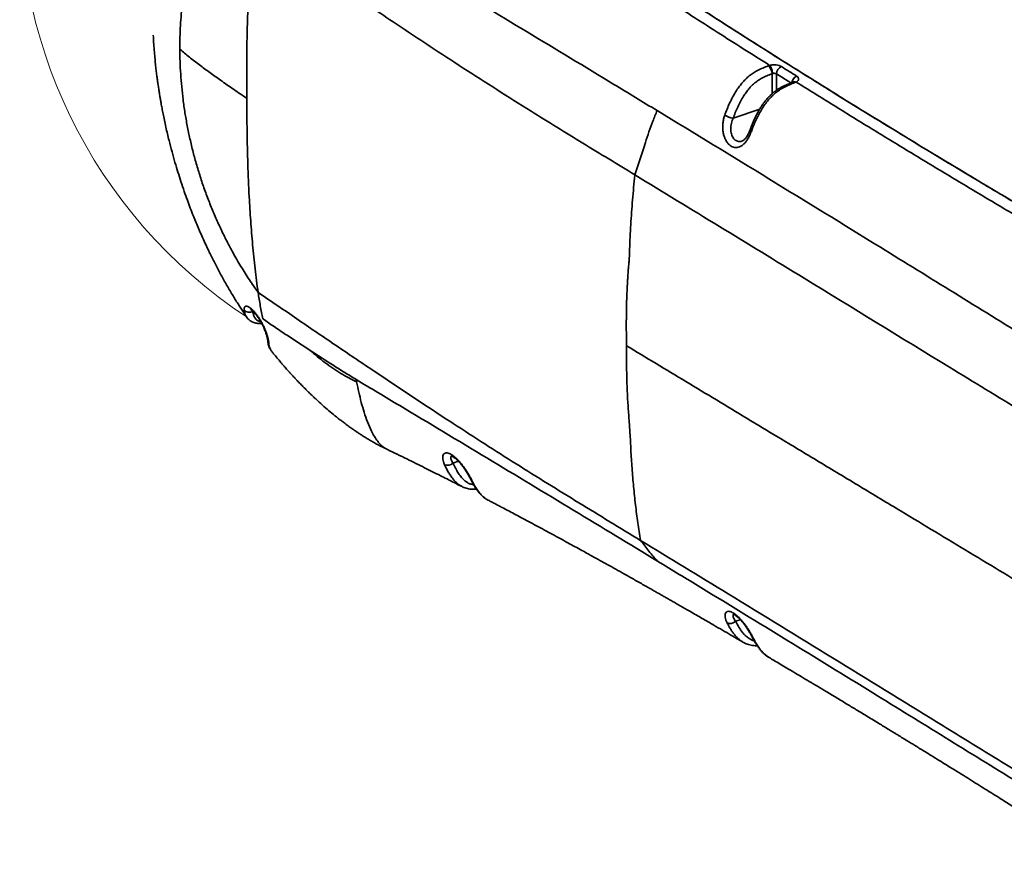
# Model space of a CAD drawing. Header units: millimetres. Extents: x -10540 to 6039, y -7467 to 6433.
# Tile 218 of 236: x 5801 to 5838, y -6883 to -6851. Entities that reach past the tile are written whole.
import ezdxf

# ---------------------------------------------------------------- set-up
doc = ezdxf.new("R2010")
doc.units = ezdxf.units.MM
doc.header["$LTSCALE"] = 8
doc.layers.add('细实线层', color=7, linetype='Continuous')

msp = doc.modelspace()

# ---------------------------------------------------------------- linework, layer by layer
at = {"color": 7, "linetype": 'Continuous', "lineweight": 35}
for p, q in [((5828.827, -6853.174), (5828.884, -6853.157)), ((5828.994, -6853.465), (5828.975, -6853.471)), ((5828.979, -6854.227), (5828.975, -6853.471)), ((5829.688, -6853.821), (5829.143, -6853.479)), ((5829.143, -6853.479), (5829.146, -6854.096)), ((5829.887, -6853.786), (5829.837, -6853.808)), ((5828.508, -6854.808), (5827.504, -6855.158)), ((5809.094, -6862.661), (5809.092, -6862.659)), ((5809.334, -6862.447), (5809.337, -6862.458)), ((5809.344, -6862.456), (5809.337, -6862.458)), ((5813.245, -6865.034), (5813.262, -6865.124)), ((5817.11, -6868.125), (5816.906, -6868.196)), ((5827.774, -6874.116), (5827.597, -6874.178))]:
    msp.add_line(p, q, dxfattribs=at)
at = {"color": 7, "linetype": 'Continuous', "lineweight": 35, "flags": 128}
for points in [[(5828.192, -6855.65), (5828.168, -6855.634), (5828.151, -6855.619), (5828.142, -6855.607), (5828.141, -6855.599)], [(5828.286, -6874.853), (5828.261, -6874.833), (5828.245, -6874.809)]]:
    msp.add_lwpolyline(points, dxfattribs=at)
at = {"color": 7, "linetype": 'Continuous', "lineweight": 35}
for centre, radius, start, end in [((5828.585, -6853.48), 0.39, 1.3316, 51.738), ((5829.455, -6853.489), 0.313, 113.4295, 178.1689), ((5830.035, -6853.853), 0.315, 113.6228, 171.4774), ((5829.783, -6853.878), 0.0881, 52.2428, 107.9331), ((5827.701, -6854.122), 1.054, 240.6532, 259.1956), ((5809.208, -6862.242), 0.252, 217.4488, 300.984), ((5810.096, -6863.532), 0.198, 185.3339, 218.6733), ((5816.699, -6867.971), 0.306, 248.8223, 312.6292), ((5817.676, -6868.768), 0.106, 206.141, 241.4865), ((5827.389, -6873.966), 0.297, 248.1332, 314.3461)]:
    msp.add_arc(centre, radius, start, end, dxfattribs=at)
for points, knots in [([(5858.822, -6869.85), (5858.787, -6869.83), (5858.714, -6869.788), (5858.603, -6869.726), (5858.494, -6869.667), (5858.387, -6869.609), (5858.277, -6869.55), (5858.173, -6869.495), (5858.078, -6869.444), (5857.994, -6869.4), (5857.903, -6869.352), (5857.816, -6869.306), (5857.73, -6869.261), (5857.647, -6869.217), (5857.557, -6869.17), (5857.472, -6869.126), (5857.391, -6869.083), (5857.308, -6869.039), (5857.21, -6868.988), (5857.099, -6868.93), (5856.988, -6868.872), (5856.888, -6868.819), (5856.791, -6868.769), (5856.646, -6868.692), (5856.451, -6868.59), (5856.214, -6868.466), (5855.979, -6868.342), (5855.74, -6868.216), (5855.499, -6868.089), (5855.262, -6867.964), (5854.909, -6867.777), (5854.437, -6867.526), (5853.845, -6867.21), (5853.255, -6866.894), (5852.668, -6866.577), (5851.837, -6866.127), (5850.755, -6865.538), (5849.418, -6864.802), (5848.079, -6864.059), (5846.552, -6863.203), (5844.842, -6862.235), (5842.94, -6861.145), (5841.038, -6860.043), (5839.137, -6858.928), (5837.416, -6857.907), (5835.881, -6856.987), (5834.523, -6856.166), (5833.17, -6855.341), (5831.802, -6854.499), (5830.53, -6853.709), (5829.353, -6852.971), (5828.293, -6852.3), (5827.244, -6851.632), (5826.19, -6850.954), (5825.19, -6850.306), (5824.243, -6849.686), (5823.355, -6849.1), (5822.467, -6848.51), (5821.576, -6847.911), (5820.672, -6847.298), (5819.774, -6846.682), (5818.895, -6846.073), (5818.054, -6845.485), (5817.234, -6844.904), (5816.435, -6844.331), (5815.909, -6843.948), (5815.65, -6843.759)], [0, 0, 0, 0, 0.002452, 0.005102, 0.007706, 0.009987, 0.012539, 0.015386, 0.017219, 0.01915, 0.021246, 0.023487, 0.025243, 0.027186, 0.029317, 0.031476, 0.03307, 0.034999, 0.03726, 0.039851, 0.042701, 0.045025, 0.046822, 0.04939, 0.055126, 0.060428, 0.06584, 0.071488, 0.077062, 0.082563, 0.08799, 0.101617, 0.115417, 0.129111, 0.142653, 0.156263, 0.186892, 0.217865, 0.249182, 0.27991, 0.323988, 0.367992, 0.412043, 0.456087, 0.5, 0.53152, 0.562723, 0.594295, 0.625457, 0.657714, 0.682633, 0.707178, 0.731348, 0.755482, 0.780389, 0.800775, 0.821291, 0.842072, 0.862444, 0.883233, 0.904917, 0.924875, 0.944362, 0.963378, 0.981924, 1, 1, 1, 1]), ([(5815.65, -6843.759), (5816.168, -6844.135), (5817.206, -6844.888), (5818.763, -6845.985), (5820.322, -6847.062), (5821.881, -6848.119), (5823.571, -6849.245), (5825.39, -6850.439), (5827.34, -6851.696), (5829.29, -6852.933), (5831.461, -6854.291), (5833.854, -6855.763), (5836.468, -6857.343), (5839.17, -6858.95), (5841.961, -6860.582), (5844.839, -6862.236), (5847.717, -6863.86), (5850.594, -6865.453), (5853.471, -6867.015), (5855.968, -6868.338), (5857.506, -6869.144), (5858.085, -6869.448)], [0, 0, 0, 0, 0.036748, 0.073497, 0.110249, 0.147001, 0.18375, 0.229674, 0.2756, 0.321525, 0.36745, 0.429007, 0.490565, 0.552122, 0.619919, 0.687718, 0.755515, 0.823345, 0.891175, 0.959004, 1, 1, 1, 1]), ([(5828.884, -6853.157), (5828.551, -6852.947), (5827.89, -6852.53), (5826.906, -6851.903), (5825.936, -6851.281), (5824.983, -6850.664), (5824.046, -6850.053), (5823.145, -6849.459), (5822.278, -6848.884), (5821.447, -6848.327), (5820.633, -6847.778), (5819.839, -6847.237), (5819.316, -6846.877), (5819.058, -6846.699)], [0, 0, 0, 0, 0.101526, 0.201705, 0.300384, 0.397437, 0.492769, 0.586288, 0.672719, 0.75738, 0.840193, 0.921083, 1, 1, 1, 1]), ([(5809.464, -6846.79), (5809.353, -6846.825), (5809.133, -6846.894), (5808.819, -6847.045), (5808.537, -6847.219), (5808.287, -6847.412), (5808.065, -6847.616), (5807.856, -6847.843), (5807.662, -6848.093), (5807.484, -6848.365), (5807.32, -6848.657), (5807.173, -6848.97), (5807.041, -6849.302), (5806.926, -6849.652), (5806.827, -6850.021), (5806.745, -6850.405), (5806.679, -6850.806), (5806.629, -6851.221), (5806.596, -6851.65), (5806.576, -6852.091), (5806.575, -6852.395), (5806.575, -6852.547)], [0, 0, 0, 0, 0.0612455, 0.1224909, 0.1837361, 0.2347527, 0.2857698, 0.3367866, 0.3878024, 0.4388182, 0.4898349, 0.5408519, 0.5918684, 0.6428847, 0.6939011, 0.7449176, 0.795934, 0.8469506, 0.8979673, 0.9489839, 1, 1, 1, 1]), ([(5809.109, -6854.403), (5809.107, -6854.046), (5809.104, -6853.334), (5809.113, -6852.26), (5809.139, -6851.18), (5809.185, -6850.095), (5809.249, -6849.004), (5809.312, -6848.272), (5809.344, -6847.906)], [0, 0, 0, 0, 0.1666551, 0.3333163, 0.499983, 0.6666533, 0.8333275, 1, 1, 1, 1]), ([(5823.787, -6857.297), (5823.787, -6857.297), (5823.129, -6856.896), (5821.813, -6856.094), (5820.07, -6855.021), (5818.567, -6854.075), (5817.295, -6853.258), (5815.827, -6852.3), (5814.287, -6851.273), (5812.669, -6850.182), (5811.566, -6849.425), (5810.855, -6848.943), (5810.533, -6848.738), (5810.311, -6848.559), (5810.193, -6848.487), (5810.182, -6848.48)], [0, 0, 0, 0, 0.0000048, 0.1393311, 0.2786559, 0.3715481, 0.4644424, 0.5573352, 0.6966609, 0.8104217, 0.9241829, 0.9486132, 0.9730433, 0.997465, 1, 1, 1, 1]), ([(5824.627, -6854.866), (5824.082, -6854.535), (5822.446, -6853.542), (5819.711, -6851.889), (5817.224, -6850.393), (5815.832, -6849.558), (5815.538, -6849.382)], [0, 0, 0, 0, 0.180716, 0.542148, 0.903582, 1, 1, 1, 1]), ([(5805.57, -6852.018), (5805.575, -6852.107), (5805.585, -6852.296), (5805.605, -6852.577), (5805.629, -6852.854), (5805.654, -6853.104), (5805.679, -6853.327), (5805.703, -6853.523), (5805.725, -6853.692), (5805.745, -6853.833), (5805.762, -6853.946), (5805.774, -6854.031), (5805.784, -6854.095), (5805.793, -6854.148), (5805.803, -6854.217), (5805.819, -6854.313), (5805.841, -6854.442), (5805.869, -6854.599), (5805.903, -6854.784), (5805.944, -6854.996), (5805.992, -6855.233), (5806.047, -6855.485), (5806.106, -6855.741), (5806.182, -6856.052), (5806.276, -6856.412), (5806.389, -6856.815), (5806.502, -6857.192), (5806.619, -6857.557), (5806.737, -6857.909), (5806.856, -6858.244), (5806.972, -6858.556), (5807.115, -6858.923), (5807.297, -6859.36), (5807.502, -6859.82), (5807.703, -6860.245), (5807.897, -6860.632), (5808.105, -6861.027), (5808.327, -6861.428), (5808.553, -6861.814), (5808.771, -6862.169), (5808.949, -6862.446), (5809.055, -6862.605), (5809.093, -6862.662)], [0, 0, 0, 0, 0.024523, 0.052272, 0.077513, 0.100247, 0.12047, 0.138185, 0.153391, 0.166087, 0.176275, 0.183953, 0.189122, 0.193319, 0.19827, 0.207556, 0.219122, 0.233266, 0.25, 0.269333, 0.290863, 0.314439, 0.337664, 0.360205, 0.398744, 0.43507, 0.469167, 0.50102, 0.53459, 0.565219, 0.59316, 0.621301, 0.667582, 0.716413, 0.752874, 0.790668, 0.829815, 0.870332, 0.911739, 0.948308, 0.981575, 1, 1, 1, 1]), ([(5809.537, -6861.743), (5809.425, -6861.584), (5809.203, -6861.267), (5808.886, -6860.764), (5808.601, -6860.272), (5808.347, -6859.795), (5808.122, -6859.337), (5807.91, -6858.87), (5807.713, -6858.394), (5807.53, -6857.911), (5807.363, -6857.423), (5807.212, -6856.93), (5807.076, -6856.434), (5806.957, -6855.937), (5806.854, -6855.441), (5806.767, -6854.945), (5806.697, -6854.453), (5806.643, -6853.966), (5806.605, -6853.484), (5806.581, -6853.01), (5806.577, -6852.701), (5806.575, -6852.547)], [0, 0, 0, 0, 0.0612456, 0.1224911, 0.1837363, 0.2347529, 0.28577, 0.3367868, 0.3878026, 0.4388184, 0.489835, 0.540852, 0.5918686, 0.6428848, 0.6939012, 0.7449177, 0.7959341, 0.8469506, 0.8979673, 0.9489839, 1, 1, 1, 1]), ([(5809.109, -6854.403), (5808.94, -6854.288), (5808.604, -6854.06), (5808.137, -6853.735), (5807.707, -6853.428), (5807.316, -6853.138), (5806.935, -6852.845), (5806.695, -6852.647), (5806.575, -6852.547)], [0, 0, 0, 0, 0.188811, 0.377622, 0.533218, 0.688814, 0.844408, 1, 1, 1, 1]), ([(5827.185, -6855.041), (5827.213, -6854.964), (5827.271, -6854.81), (5827.369, -6854.581), (5827.48, -6854.357), (5827.596, -6854.155), (5827.716, -6853.977), (5827.836, -6853.824), (5827.968, -6853.681), (5828.111, -6853.554), (5828.262, -6853.444), (5828.433, -6853.342), (5828.622, -6853.253), (5828.758, -6853.201), (5828.827, -6853.174)], [0, 0, 0, 0, 0.0927148, 0.1856643, 0.2784218, 0.3708742, 0.4434368, 0.5161528, 0.5886007, 0.66238, 0.736472, 0.8103625, 0.9051243, 1, 1, 1, 1]), ([(5828.884, -6853.157), (5828.904, -6853.152), (5828.946, -6853.143), (5829.03, -6853.135), (5829.134, -6853.138), (5829.248, -6853.16), (5829.304, -6853.188), (5829.331, -6853.202)], [0, 0, 0, 0, 0.13528, 0.27056, 0.513711, 0.756868, 1, 1, 1, 1]), ([(5829.331, -6853.202), (5829.427, -6853.263), (5829.62, -6853.383), (5829.812, -6853.504), (5829.909, -6853.564)], [0, 0, 0, 0, 0.500159, 1, 1, 1, 1]), ([(5828.975, -6853.471), (5828.911, -6853.496), (5828.784, -6853.545), (5828.611, -6853.625), (5828.459, -6853.716), (5828.329, -6853.81), (5828.206, -6853.92), (5828.093, -6854.044), (5827.988, -6854.178), (5827.882, -6854.337), (5827.777, -6854.521), (5827.674, -6854.73), (5827.583, -6854.942), (5827.53, -6855.086), (5827.504, -6855.158)], [0, 0, 0, 0, 0.098325, 0.196524, 0.266972, 0.337604, 0.407929, 0.477784, 0.547906, 0.617888, 0.71313, 0.808692, 0.904467, 1, 1, 1, 1]), ([(5829.756, -6853.794), (5829.75, -6853.797), (5829.692, -6853.819), (5829.593, -6853.857), (5829.463, -6853.914), (5829.352, -6853.969), (5829.248, -6854.028), (5829.15, -6854.091), (5829.057, -6854.159), (5828.967, -6854.235), (5828.878, -6854.319), (5828.793, -6854.41), (5828.712, -6854.507), (5828.634, -6854.611), (5828.558, -6854.723), (5828.484, -6854.845), (5828.412, -6854.975), (5828.342, -6855.115), (5828.272, -6855.268), (5828.204, -6855.43), (5828.162, -6855.542), (5828.141, -6855.599)], [0, 0, 0, 0, 0.00886, 0.083684, 0.13954, 0.192128, 0.24165, 0.288447, 0.333433, 0.380862, 0.428552, 0.47687, 0.525721, 0.574648, 0.626631, 0.680574, 0.737076, 0.796797, 0.860579, 0.929942, 1, 1, 1, 1]), ([(5829.837, -6853.808), (5829.772, -6853.834), (5829.64, -6853.885), (5829.444, -6853.975), (5829.265, -6854.079), (5829.106, -6854.197), (5828.968, -6854.32), (5828.831, -6854.467), (5828.698, -6854.638), (5828.572, -6854.831), (5828.442, -6855.064), (5828.312, -6855.337), (5828.232, -6855.546), (5828.192, -6855.65)], [0, 0, 0, 0, 0.091984, 0.183978, 0.275581, 0.346962, 0.418587, 0.489964, 0.575481, 0.661346, 0.74706, 0.873484, 1, 1, 1, 1]), ([(5829.143, -6853.479), (5829.134, -6853.474), (5829.115, -6853.464), (5829.077, -6853.456), (5829.035, -6853.455), (5829.008, -6853.461), (5828.994, -6853.465)], [0, 0, 0, 0, 0.243486, 0.486818, 0.730155, 1, 1, 1, 1]), ([(5829.776, -6853.785), (5829.776, -6853.785), (5829.774, -6853.787), (5829.767, -6853.79), (5829.758, -6853.793), (5829.756, -6853.794)], [0, 0, 0, 0, 0.060108, 0.756759, 1, 1, 1, 1]), ([(5829.782, -6853.782), (5829.782, -6853.782), (5829.783, -6853.781), (5829.781, -6853.783), (5829.777, -6853.785), (5829.776, -6853.785)], [0, 0, 0, 0, 0.110002, 0.937391, 1, 1, 1, 1]), ([(5829.778, -6853.789), (5829.791, -6853.782), (5829.822, -6853.765), (5829.863, -6853.778), (5829.887, -6853.786)], [0, 0, 0, 0, 0.420614, 1, 1, 1, 1]), ([(5829.909, -6853.564), (5829.921, -6853.573), (5829.946, -6853.59), (5829.969, -6853.62), (5829.981, -6853.649), (5829.982, -6853.679), (5829.973, -6853.708), (5829.954, -6853.736), (5829.926, -6853.763), (5829.9, -6853.778), (5829.887, -6853.786)], [0, 0, 0, 0, 0.132186, 0.269085, 0.389144, 0.51269, 0.632768, 0.756329, 0.876424, 1, 1, 1, 1]), ([(5840.723, -6860.317), (5840.452, -6860.159), (5839.703, -6859.722), (5838.475, -6859), (5837.037, -6858.147), (5835.596, -6857.285), (5834.156, -6856.415), (5832.722, -6855.541), (5831.3, -6854.666), (5830.356, -6854.078), (5829.887, -6853.786)], [0, 0, 0, 0, 0.07512, 0.207175, 0.340039, 0.473233, 0.606283, 0.738711, 0.870074, 1, 1, 1, 1]), ([(5809.109, -6854.403), (5809.111, -6854.819), (5809.116, -6855.651), (5809.143, -6856.892), (5809.191, -6858.021), (5809.253, -6859.039), (5809.327, -6859.948), (5809.416, -6860.85), (5809.496, -6861.442), (5809.536, -6861.738)], [0, 0, 0, 0, 0.166681, 0.333354, 0.500019, 0.625018, 0.750014, 0.875008, 1, 1, 1, 1]), ([(5824.627, -6854.866), (5824.573, -6855), (5824.465, -6855.267), (5824.319, -6855.672), (5824.159, -6856.145), (5823.987, -6856.688), (5823.854, -6857.094), (5823.787, -6857.297)], [0, 0, 0, 0, 0.16666, 0.333325, 0.499992, 0.749996, 1, 1, 1, 1]), ([(5856.102, -6875.91), (5855.983, -6875.744), (5855.747, -6875.412), (5855.384, -6874.935), (5855.015, -6874.474), (5854.607, -6873.995), (5854.16, -6873.504), (5853.672, -6873.008), (5853.175, -6872.543), (5852.667, -6872.106), (5852.147, -6871.697), (5851.617, -6871.313), (5851.082, -6870.955), (5850.462, -6870.566), (5849.462, -6869.978), (5847.534, -6868.84), (5844.775, -6867.196), (5841.635, -6865.304), (5838.672, -6863.491), (5835.873, -6861.763), (5832.608, -6859.746), (5828.863, -6857.446), (5826.039, -6855.726), (5824.627, -6854.866)], [0, 0, 0, 0, 0.012924, 0.025857, 0.03879, 0.051713, 0.067928, 0.084159, 0.100392, 0.116609, 0.133271, 0.149943, 0.16662, 0.18329, 0.207649, 0.259177, 0.362236, 0.465295, 0.554412, 0.643531, 0.732649, 0.866325, 1, 1, 1, 1]), ([(5828.192, -6855.65), (5828.173, -6855.7), (5828.133, -6855.801), (5828.06, -6855.937), (5827.978, -6856.057), (5827.889, -6856.151), (5827.794, -6856.219), (5827.701, -6856.257), (5827.606, -6856.269), (5827.516, -6856.256), (5827.43, -6856.217), (5827.352, -6856.158), (5827.28, -6856.078), (5827.219, -6855.98), (5827.17, -6855.867), (5827.133, -6855.74), (5827.111, -6855.602), (5827.105, -6855.456), (5827.117, -6855.305), (5827.141, -6855.185), (5827.165, -6855.097), (5827.178, -6855.06), (5827.185, -6855.041)], [0, 0, 0, 0, 0.059106, 0.119724, 0.177959, 0.23805, 0.291806, 0.347342, 0.397426, 0.449132, 0.497347, 0.547069, 0.594943, 0.644244, 0.693088, 0.743303, 0.794327, 0.846691, 0.901068, 0.956777, 0.978354, 1, 1, 1, 1]), ([(5827.504, -6855.158), (5827.498, -6855.171), (5827.485, -6855.198), (5827.461, -6855.26), (5827.434, -6855.346), (5827.416, -6855.453), (5827.41, -6855.559), (5827.418, -6855.658), (5827.438, -6855.75), (5827.468, -6855.831), (5827.508, -6855.902), (5827.556, -6855.959), (5827.611, -6856.002), (5827.673, -6856.03), (5827.74, -6856.039), (5827.795, -6856.035), (5827.827, -6856.022), (5827.836, -6856.018)], [0, 0, 0, 0, 0.032742, 0.065582, 0.147693, 0.231684, 0.308051, 0.386341, 0.45886, 0.533386, 0.60405, 0.67684, 0.747809, 0.821061, 0.894852, 0.971138, 1, 1, 1, 1]), ([(5828.141, -6855.598), (5828.136, -6855.612), (5828.121, -6855.652), (5828.094, -6855.714), (5828.06, -6855.782), (5828.024, -6855.842), (5827.988, -6855.894), (5827.953, -6855.936), (5827.92, -6855.968), (5827.89, -6855.993), (5827.862, -6856.01), (5827.845, -6856.018), (5827.837, -6856.02), (5827.837, -6856.02)], [0, 0, 0, 0, 0.0602205, 0.1779194, 0.2909728, 0.4015847, 0.5078701, 0.6090515, 0.7087354, 0.7986552, 0.8925953, 0.9930393, 1, 1, 1, 1]), ([(5823.468, -6863.756), (5823.467, -6863.699), (5823.466, -6863.587), (5823.464, -6863.41), (5823.464, -6863.26), (5823.463, -6863.14), (5823.463, -6863.061), (5823.463, -6862.993), (5823.463, -6862.931), (5823.463, -6862.878), (5823.463, -6862.82), (5823.464, -6862.761), (5823.464, -6862.695), (5823.465, -6862.632), (5823.465, -6862.573), (5823.466, -6862.517), (5823.467, -6862.465), (5823.468, -6862.416), (5823.468, -6862.37), (5823.469, -6862.322), (5823.471, -6862.27), (5823.472, -6862.216), (5823.473, -6862.169), (5823.474, -6862.125), (5823.475, -6862.077), (5823.477, -6862.011), (5823.48, -6861.926), (5823.484, -6861.837), (5823.487, -6861.749), (5823.491, -6861.672), (5823.495, -6861.593), (5823.498, -6861.521), (5823.502, -6861.458), (5823.504, -6861.412), (5823.506, -6861.368), (5823.509, -6861.322), (5823.514, -6861.23), (5823.523, -6861.099), (5823.535, -6860.924), (5823.549, -6860.747), (5823.574, -6860.481), (5823.584, -6860.109), (5823.606, -6859.644), (5823.631, -6859.177), (5823.661, -6858.709), (5823.697, -6858.24), (5823.738, -6857.769), (5823.771, -6857.454), (5823.787, -6857.297)], [0, 0, 0, 0, 0.0261585, 0.0523159, 0.0823611, 0.0962652, 0.1085091, 0.1190929, 0.1280167, 0.1374846, 0.1440807, 0.154825, 0.1653598, 0.1751052, 0.184099, 0.1929052, 0.2017119, 0.208632, 0.2157112, 0.2233145, 0.2314565, 0.240137, 0.2486736, 0.2536993, 0.2607888, 0.271118, 0.284619, 0.3012921, 0.3129305, 0.3263866, 0.3379132, 0.3504875, 0.3604781, 0.3675217, 0.3726168, 0.3809455, 0.3896552, 0.4160169, 0.4438628, 0.4729446, 0.5004714, 0.5718269, 0.6431897, 0.7145517, 0.7859151, 0.8572788, 0.92864, 1, 1, 1, 1]), ([(5855.398, -6879.635), (5855.239, -6879.391), (5854.92, -6878.904), (5854.429, -6878.2), (5853.929, -6877.517), (5853.42, -6876.86), (5852.902, -6876.231), (5852.408, -6875.668), (5851.94, -6875.167), (5851.499, -6874.722), (5851.054, -6874.298), (5850.605, -6873.895), (5850.152, -6873.513), (5849.696, -6873.151), (5849.237, -6872.808), (5848.712, -6872.438), (5848.121, -6872.051), (5847.464, -6871.646), (5846.089, -6870.83), (5844.002, -6869.593), (5841.214, -6867.923), (5838.438, -6866.249), (5834.762, -6864.009), (5829.894, -6861.019), (5825.922, -6858.598), (5823.787, -6857.297)], [0, 0, 0, 0, 0.017563, 0.035158, 0.052768, 0.070376, 0.087967, 0.105527, 0.119829, 0.134139, 0.148449, 0.162751, 0.177042, 0.191339, 0.205638, 0.21993, 0.240149, 0.260373, 0.280597, 0.367033, 0.453469, 0.539904, 0.62634, 0.799208, 1, 1, 1, 1]), ([(5809.536, -6861.738), (5809.784, -6861.907), (5810.273, -6862.241), (5810.998, -6862.736), (5811.706, -6863.219), (5812.399, -6863.69), (5813.081, -6864.151), (5813.883, -6864.693), (5814.81, -6865.313), (5815.862, -6866.011), (5816.958, -6866.729), (5818.1, -6867.467), (5819.289, -6868.222), (5820.478, -6868.964), (5821.661, -6869.692), (5822.836, -6870.41), (5823.616, -6870.885), (5824.003, -6871.121)], [0, 0, 0, 0, 0.05319, 0.105072, 0.155634, 0.204949, 0.253357, 0.301225, 0.375799, 0.449605, 0.522638, 0.604689, 0.68574, 0.765792, 0.844849, 0.922916, 1, 1, 1, 1]), ([(5809.536, -6861.738), (5809.536, -6861.739), (5809.536, -6861.74), (5809.537, -6861.742), (5809.537, -6861.743)], [0, 0, 0, 0, 0.499696, 1, 1, 1, 1]), ([(5809.537, -6861.743), (5809.563, -6861.912), (5809.615, -6862.25), (5809.686, -6862.579), (5809.721, -6862.743)], [0, 0, 0, 0, 0.500004, 1, 1, 1, 1]), ([(5809.007, -6862.395), (5809.007, -6862.373), (5809.005, -6862.329), (5809.025, -6862.286), (5809.061, -6862.263), (5809.111, -6862.263), (5809.174, -6862.287), (5809.244, -6862.332), (5809.319, -6862.396), (5809.396, -6862.476), (5809.474, -6862.571), (5809.55, -6862.676), (5809.623, -6862.792), (5809.69, -6862.912), (5809.751, -6863.037), (5809.806, -6863.161), (5809.852, -6863.283), (5809.889, -6863.399), (5809.917, -6863.505), (5809.931, -6863.579), (5809.938, -6863.627), (5809.94, -6863.646), (5809.941, -6863.655)], [0, 0, 0, 0, 0.057653, 0.116786, 0.173641, 0.232274, 0.285228, 0.339888, 0.389734, 0.441147, 0.489629, 0.539586, 0.58811, 0.638054, 0.687755, 0.738847, 0.790704, 0.843942, 0.898827, 0.9551, 0.97751, 1, 1, 1, 1]), ([(5809.092, -6862.659), (5809.083, -6862.644), (5809.06, -6862.609), (5809.037, -6862.546), (5809.018, -6862.474), (5809.011, -6862.421), (5809.007, -6862.395)], [0, 0, 0, 0, 0.203109, 0.466813, 0.733106, 1, 1, 1, 1]), ([(5809.092, -6862.66), (5809.096, -6862.666), (5809.113, -6862.693), (5809.152, -6862.738), (5809.207, -6862.789), (5809.269, -6862.831), (5809.335, -6862.865), (5809.406, -6862.891), (5809.482, -6862.909), (5809.562, -6862.918), (5809.626, -6862.921), (5809.665, -6862.918), (5809.675, -6862.917)], [0, 0, 0, 0, 0.038759, 0.160979, 0.279441, 0.393962, 0.506428, 0.61834, 0.730892, 0.841685, 0.959183, 1, 1, 1, 1]), ([(5809.255, -6862.39), (5809.256, -6862.391), (5809.257, -6862.391), (5809.268, -6862.397), (5809.286, -6862.408), (5809.31, -6862.426), (5809.34, -6862.451), (5809.374, -6862.484), (5809.411, -6862.525), (5809.452, -6862.572), (5809.494, -6862.626), (5809.537, -6862.686), (5809.579, -6862.75), (5809.621, -6862.818), (5809.661, -6862.889), (5809.699, -6862.962), (5809.735, -6863.035), (5809.767, -6863.108), (5809.797, -6863.18), (5809.823, -6863.249), (5809.845, -6863.315), (5809.863, -6863.376), (5809.877, -6863.431), (5809.888, -6863.48), (5809.895, -6863.518), (5809.898, -6863.542), (5809.898, -6863.549), (5809.898, -6863.55)], [0, 0, 0, 0, 0.026331, 0.057823, 0.091504, 0.127225, 0.164518, 0.202088, 0.24158, 0.282438, 0.324151, 0.366443, 0.408673, 0.45199, 0.49603, 0.540184, 0.584266, 0.629079, 0.674647, 0.720608, 0.766453, 0.812545, 0.859276, 0.90599, 0.951851, 0.995777, 1, 1, 1, 1]), ([(5809.337, -6862.458), (5809.345, -6862.506), (5809.356, -6862.578), (5809.39, -6862.662), (5809.428, -6862.729), (5809.49, -6862.79), (5809.56, -6862.834), (5809.619, -6862.843), (5809.636, -6862.845)], [0, 0, 0, 0, 0.268022, 0.40325, 0.539008, 0.729314, 0.923052, 1, 1, 1, 1]), ([(5809.721, -6862.743), (5809.86, -6862.84), (5810.139, -6863.036), (5810.579, -6863.329), (5811.031, -6863.625), (5811.338, -6863.825), (5811.493, -6863.926)], [0, 0, 0, 0, 0.242937, 0.490124, 0.742219, 1, 1, 1, 1]), ([(5809.899, -6863.55), (5809.901, -6863.57), (5809.905, -6863.619), (5809.92, -6863.694), (5809.942, -6863.772), (5809.97, -6863.841), (5809.999, -6863.898), (5810.022, -6863.93), (5810.031, -6863.942)], [0, 0, 0, 0, 0.154442, 0.368368, 0.562369, 0.741741, 0.901218, 1, 1, 1, 1]), ([(5809.941, -6863.655), (5809.945, -6863.691), (5809.954, -6863.763), (5809.985, -6863.86), (5810.015, -6863.928), (5810.043, -6863.957), (5810.048, -6863.962)], [0, 0, 0, 0, 0.308996, 0.619199, 0.935066, 1, 1, 1, 1]), ([(5823.468, -6863.756), (5823.841, -6863.98), (5824.591, -6864.433), (5825.725, -6865.116), (5826.873, -6865.808), (5828.034, -6866.508), (5829.327, -6867.287), (5830.752, -6868.145), (5832.305, -6869.081), (5833.774, -6869.966), (5835.154, -6870.798), (5836.443, -6871.575), (5837.725, -6872.348), (5838.997, -6873.115), (5840.256, -6873.874), (5841.412, -6874.571), (5842.466, -6875.206), (5843.419, -6875.779), (5844.357, -6876.344), (5845.281, -6876.899), (5846.189, -6877.445), (5847.08, -6877.979), (5847.953, -6878.503), (5848.808, -6879.014), (5849.643, -6879.512), (5850.457, -6879.997), (5851.251, -6880.468), (5852.009, -6880.916), (5852.731, -6881.342), (5853.418, -6881.745), (5854.085, -6882.135), (5854.73, -6882.51), (5855.155, -6882.755), (5855.363, -6882.875)], [0, 0, 0, 0, 0.03517, 0.070861, 0.107007, 0.143542, 0.180399, 0.229031, 0.27793, 0.326933, 0.367659, 0.408251, 0.448616, 0.488664, 0.528304, 0.567449, 0.597803, 0.627758, 0.657272, 0.686306, 0.714822, 0.742784, 0.770162, 0.796925, 0.823042, 0.848484, 0.87322, 0.897224, 0.91917, 0.940436, 0.961006, 0.980865, 1, 1, 1, 1]), ([(5824.003, -6871.121), (5823.966, -6870.898), (5823.892, -6870.453), (5823.807, -6869.773), (5823.736, -6869.085), (5823.679, -6868.392), (5823.636, -6867.759), (5823.61, -6867.184), (5823.576, -6866.647), (5823.528, -6866.075), (5823.498, -6865.496), (5823.478, -6864.913), (5823.47, -6864.335), (5823.469, -6863.949), (5823.468, -6863.756)], [0, 0, 0, 0, 0.09534, 0.190684, 0.286026, 0.381367, 0.476711, 0.544812, 0.616242, 0.691413, 0.769145, 0.845418, 0.922547, 1, 1, 1, 1]), ([(5810.037, -6863.95), (5810.039, -6863.954), (5810.042, -6863.959), (5810.046, -6863.964), (5810.047, -6863.964)], [0, 0, 0, 0, 0.819287, 1, 1, 1, 1]), ([(5810.046, -6863.963), (5810.072, -6863.995), (5810.142, -6864.083), (5810.258, -6864.224), (5810.378, -6864.367), (5810.477, -6864.482), (5810.549, -6864.565), (5810.608, -6864.633), (5810.655, -6864.685), (5810.698, -6864.733), (5810.747, -6864.787), (5810.81, -6864.857), (5810.888, -6864.942), (5810.989, -6865.05), (5811.103, -6865.17), (5811.224, -6865.293), (5811.335, -6865.405), (5811.435, -6865.504), (5811.525, -6865.591), (5811.609, -6865.671), (5811.697, -6865.753), (5811.835, -6865.882), (5812.026, -6866.053), (5812.264, -6866.257), (5812.467, -6866.423), (5812.632, -6866.554), (5812.764, -6866.655), (5812.903, -6866.758), (5813.045, -6866.861), (5813.181, -6866.956), (5813.302, -6867.038), (5813.397, -6867.101), (5813.478, -6867.153), (5813.558, -6867.204), (5813.656, -6867.265), (5813.773, -6867.335), (5813.909, -6867.414), (5814.063, -6867.499), (5814.237, -6867.591), (5814.359, -6867.651), (5814.424, -6867.683)], [0, 0, 0, 0, 0.018917, 0.052182, 0.085706, 0.106131, 0.12368, 0.137821, 0.148552, 0.157053, 0.168457, 0.18353, 0.202277, 0.224183, 0.254803, 0.282959, 0.308648, 0.331856, 0.352524, 0.370693, 0.38999, 0.412638, 0.466101, 0.520343, 0.574071, 0.602835, 0.631816, 0.662788, 0.695861, 0.727311, 0.754152, 0.776377, 0.79031, 0.807958, 0.829708, 0.855559, 0.885513, 0.919572, 0.957734, 1, 1, 1, 1]), ([(5811.493, -6863.926), (5811.78, -6864.112), (5812.21, -6864.392), (5812.795, -6864.762), (5813.095, -6864.943), (5813.245, -6865.034)], [0, 0, 0, 0, 0.4999369, 0.7499719, 1, 1, 1, 1]), ([(5813.262, -6865.124), (5813.162, -6865.076), (5812.962, -6864.982), (5812.662, -6864.808), (5812.36, -6864.612), (5812.064, -6864.398), (5811.775, -6864.17), (5811.587, -6864.007), (5811.493, -6863.926)], [0, 0, 0, 0, 0.171049, 0.342098, 0.513147, 0.684196, 0.842098, 1, 1, 1, 1]), ([(5813.245, -6865.034), (5813.794, -6865.364), (5815.444, -6866.352), (5818.191, -6868.001), (5821.443, -6869.961), (5823.591, -6871.264), (5824.647, -6871.905)], [0, 0, 0, 0, 0.144175, 0.432525, 0.720876, 1, 1, 1, 1]), ([(5814.425, -6867.681), (5814.41, -6867.674), (5814.351, -6867.648), (5814.259, -6867.581), (5814.153, -6867.483), (5814.042, -6867.352), (5813.931, -6867.186), (5813.8, -6866.943), (5813.67, -6866.64), (5813.545, -6866.276), (5813.438, -6865.9), (5813.343, -6865.516), (5813.289, -6865.254), (5813.262, -6865.124)], [0, 0, 0, 0, 0.0192864, 0.0737424, 0.1282176, 0.1827004, 0.2644133, 0.3461392, 0.4768916, 0.607661, 0.7384373, 0.869218, 1, 1, 1, 1]), ([(5814.424, -6867.683), (5814.549, -6867.743), (5814.794, -6867.861), (5815.154, -6868.036), (5815.498, -6868.205), (5815.824, -6868.366), (5816.131, -6868.52), (5816.415, -6868.662), (5816.675, -6868.793), (5816.91, -6868.913), (5817.1, -6869.009), (5817.211, -6869.066), (5817.25, -6869.086)], [0, 0, 0, 0, 0.132859, 0.260348, 0.382061, 0.497618, 0.606668, 0.708887, 0.798743, 0.882036, 0.95856, 1, 1, 1, 1]), ([(5816.589, -6868.256), (5816.573, -6868.218), (5816.542, -6868.143), (5816.519, -6868.041), (5816.516, -6867.952), (5816.534, -6867.884), (5816.57, -6867.836), (5816.621, -6867.812), (5816.685, -6867.81), (5816.758, -6867.829), (5816.839, -6867.869), (5816.925, -6867.926), (5817.014, -6868), (5817.104, -6868.087), (5817.193, -6868.187), (5817.28, -6868.296), (5817.364, -6868.412), (5817.443, -6868.533), (5817.516, -6868.655), (5817.568, -6868.75), (5817.604, -6868.818), (5817.618, -6868.847), (5817.625, -6868.861)], [0, 0, 0, 0, 0.057944, 0.117412, 0.174571, 0.233535, 0.287065, 0.342353, 0.392698, 0.444669, 0.493261, 0.543368, 0.591584, 0.641228, 0.690362, 0.740863, 0.792166, 0.844801, 0.899476, 0.955478, 0.977702, 1, 1, 1, 1]), ([(5816.85, -6867.927), (5816.848, -6867.928), (5816.836, -6867.933), (5816.826, -6867.957), (5816.821, -6868), (5816.833, -6868.057), (5816.86, -6868.123), (5816.891, -6868.171), (5816.906, -6868.196)], [0, 0, 0, 0, 0.023677, 0.206327, 0.402778, 0.599344, 0.799623, 1, 1, 1, 1]), ([(5816.835, -6867.923), (5816.836, -6867.923), (5816.836, -6867.923), (5816.848, -6867.926), (5816.867, -6867.934), (5816.893, -6867.947), (5816.926, -6867.966), (5816.964, -6867.993), (5817.006, -6868.027), (5817.052, -6868.067), (5817.101, -6868.115), (5817.151, -6868.168), (5817.202, -6868.226), (5817.253, -6868.288), (5817.303, -6868.354), (5817.352, -6868.423), (5817.399, -6868.493), (5817.443, -6868.564), (5817.485, -6868.635), (5817.524, -6868.704), (5817.556, -6868.764), (5817.573, -6868.8), (5817.581, -6868.815)], [0, 0, 0, 0, 0.03066, 0.070556, 0.111683, 0.154552, 0.199194, 0.244791, 0.291405, 0.340556, 0.391466, 0.44343, 0.495771, 0.549347, 0.604451, 0.660686, 0.717676, 0.77539, 0.834511, 0.894783, 0.95582, 1, 1, 1, 1]), ([(5817.25, -6869.085), (5817.234, -6869.077), (5817.186, -6869.053), (5817.104, -6868.995), (5817.006, -6868.909), (5816.908, -6868.799), (5816.819, -6868.678), (5816.736, -6868.546), (5816.659, -6868.405), (5816.612, -6868.306), (5816.589, -6868.256)], [0, 0, 0, 0, 0.053719, 0.151651, 0.28835, 0.426146, 0.566387, 0.707153, 0.853437, 1, 1, 1, 1]), ([(5816.906, -6868.196), (5816.951, -6868.29), (5817.024, -6868.441), (5817.145, -6868.63), (5817.257, -6868.771), (5817.371, -6868.878), (5817.482, -6868.951), (5817.582, -6868.998), (5817.656, -6869.014), (5817.692, -6869.021)], [0, 0, 0, 0, 0.252116, 0.405169, 0.558372, 0.71094, 0.808465, 0.906247, 1, 1, 1, 1]), ([(5817.582, -6868.815), (5817.596, -6868.845), (5817.634, -6868.922), (5817.699, -6869.036), (5817.773, -6869.154), (5817.848, -6869.257), (5817.922, -6869.346), (5817.997, -6869.424), (5818.073, -6869.489), (5818.132, -6869.534), (5818.167, -6869.555), (5818.175, -6869.56)], [0, 0, 0, 0, 0.1050445, 0.2647704, 0.4078866, 0.5399907, 0.6606976, 0.7718465, 0.8752269, 0.9703166, 1, 1, 1, 1]), ([(5817.625, -6868.861), (5817.653, -6868.916), (5817.709, -6869.025), (5817.804, -6869.18), (5817.911, -6869.326), (5818.014, -6869.436), (5818.108, -6869.515), (5818.176, -6869.564), (5818.223, -6869.588), (5818.242, -6869.598)], [0, 0, 0, 0, 0.181575, 0.363656, 0.548053, 0.733765, 0.833355, 0.93339, 1, 1, 1, 1]), ([(5817.251, -6869.086), (5817.273, -6869.097), (5817.323, -6869.122), (5817.406, -6869.15), (5817.496, -6869.171), (5817.587, -6869.182), (5817.679, -6869.184), (5817.746, -6869.181), (5817.783, -6869.175), (5817.789, -6869.174)], [0, 0, 0, 0, 0.136042, 0.308937, 0.477749, 0.639551, 0.80041, 0.969066, 1, 1, 1, 1]), ([(5818.204, -6869.577), (5818.212, -6869.582), (5818.223, -6869.59), (5818.236, -6869.596), (5818.24, -6869.598)], [0, 0, 0, 0, 0.6802956, 1, 1, 1, 1]), ([(5818.241, -6869.599), (5818.28, -6869.619), (5818.362, -6869.662), (5818.49, -6869.729), (5818.628, -6869.801), (5818.793, -6869.888), (5818.99, -6869.992), (5819.226, -6870.117), (5819.485, -6870.255), (5819.768, -6870.406), (5820.064, -6870.565), (5820.363, -6870.725), (5820.66, -6870.886), (5820.954, -6871.046), (5821.243, -6871.204), (5821.517, -6871.354), (5821.775, -6871.495), (5822.038, -6871.64), (5822.313, -6871.792), (5822.609, -6871.956), (5822.914, -6872.126), (5823.23, -6872.303), (5823.507, -6872.458), (5823.743, -6872.591), (5823.935, -6872.699), (5824.125, -6872.806), (5824.303, -6872.907), (5824.462, -6872.997), (5824.599, -6873.075), (5824.708, -6873.137), (5824.791, -6873.185), (5824.856, -6873.221), (5824.919, -6873.257), (5824.989, -6873.298), (5825.084, -6873.351), (5825.205, -6873.42), (5825.356, -6873.507), (5825.522, -6873.602), (5825.703, -6873.706), (5825.896, -6873.817), (5826.106, -6873.938), (5826.327, -6874.066), (5826.55, -6874.195), (5826.809, -6874.345), (5827.096, -6874.512), (5827.408, -6874.693), (5827.664, -6874.843), (5827.816, -6874.932), (5827.872, -6874.965)], [0, 0, 0, 0, 0.012176, 0.025698, 0.039831, 0.05511, 0.077086, 0.101515, 0.128446, 0.157933, 0.189689, 0.220906, 0.250919, 0.282499, 0.31253, 0.340969, 0.367776, 0.392916, 0.422868, 0.453381, 0.48503, 0.517831, 0.551797, 0.571377, 0.59133, 0.611583, 0.630347, 0.646857, 0.661093, 0.673037, 0.680788, 0.687116, 0.693102, 0.700408, 0.709058, 0.722425, 0.738122, 0.756163, 0.774269, 0.794273, 0.816193, 0.839835, 0.863167, 0.885659, 0.920284, 0.952641, 0.982697, 1, 1, 1, 1]), ([(5824.003, -6871.121), (5825.108, -6871.795), (5827.532, -6873.273), (5831.263, -6875.559), (5834.541, -6877.575), (5837.163, -6879.189), (5839.361, -6880.529), (5841.793, -6881.998), (5844.462, -6883.596), (5846.921, -6885.055), (5849.167, -6886.383), (5851.196, -6887.579), (5853.236, -6888.762), (5854.771, -6889.638), (5855.625, -6890.108), (5855.791, -6890.199)], [0, 0, 0, 0, 0.105314, 0.230953, 0.356592, 0.419412, 0.482231, 0.566007, 0.649784, 0.73356, 0.796379, 0.859198, 0.922016, 0.984833, 1, 1, 1, 1]), ([(5824.003, -6871.121), (5824.056, -6871.186), (5824.162, -6871.318), (5824.317, -6871.522), (5824.476, -6871.722), (5824.59, -6871.844), (5824.647, -6871.905)], [0, 0, 0, 0, 0.250004, 0.500015, 0.750016, 1, 1, 1, 1]), ([(5824.647, -6871.905), (5825.192, -6872.236), (5826.826, -6873.23), (5829.542, -6874.89), (5832.62, -6876.78), (5835.52, -6878.57), (5838.251, -6880.254), (5840.992, -6881.935), (5843.753, -6883.609), (5846.538, -6885.276), (5849.028, -6886.752), (5851.219, -6888.04), (5853.106, -6889.14), (5854.609, -6890.006), (5855.721, -6890.642), (5856.199, -6890.908), (5856.438, -6891.041)], [0, 0, 0, 0, 0.051733, 0.1552, 0.258666, 0.345901, 0.433136, 0.52037, 0.607604, 0.694853, 0.782103, 0.840277, 0.898451, 0.956624, 0.978312, 1, 1, 1, 1]), ([(5827.278, -6874.241), (5827.261, -6874.204), (5827.227, -6874.128), (5827.201, -6874.026), (5827.195, -6873.938), (5827.21, -6873.87), (5827.245, -6873.823), (5827.295, -6873.8), (5827.358, -6873.799), (5827.43, -6873.82), (5827.511, -6873.861), (5827.595, -6873.919), (5827.683, -6873.995), (5827.771, -6874.083), (5827.859, -6874.184), (5827.945, -6874.294), (5828.028, -6874.41), (5828.106, -6874.53), (5828.178, -6874.652), (5828.23, -6874.745), (5828.265, -6874.811), (5828.279, -6874.839), (5828.286, -6874.853)], [0, 0, 0, 0, 0.059021, 0.119569, 0.177721, 0.237721, 0.291661, 0.347388, 0.397746, 0.449743, 0.498146, 0.548072, 0.595983, 0.645331, 0.694071, 0.744182, 0.795024, 0.847192, 0.901415, 0.956947, 0.97844, 1, 1, 1, 1]), ([(5827.521, -6873.917), (5827.515, -6873.925), (5827.502, -6873.942), (5827.501, -6873.985), (5827.516, -6874.041), (5827.547, -6874.106), (5827.58, -6874.154), (5827.597, -6874.178)], [0, 0, 0, 0, 0.177429, 0.380815, 0.584335, 0.79211, 1, 1, 1, 1]), ([(5827.504, -6873.912), (5827.504, -6873.912), (5827.503, -6873.912), (5827.51, -6873.913), (5827.525, -6873.918), (5827.548, -6873.929), (5827.577, -6873.946), (5827.613, -6873.97), (5827.653, -6874.001), (5827.697, -6874.039), (5827.744, -6874.084), (5827.793, -6874.135), (5827.843, -6874.192), (5827.893, -6874.252), (5827.943, -6874.317), (5827.992, -6874.385), (5828.04, -6874.455), (5828.085, -6874.526), (5828.128, -6874.597), (5828.169, -6874.667), (5828.206, -6874.735), (5828.232, -6874.783), (5828.243, -6874.806), (5828.245, -6874.809)], [0, 0, 0, 0, 0.011931, 0.051067, 0.091316, 0.133336, 0.177223, 0.22307, 0.268623, 0.31691, 0.367189, 0.418748, 0.471119, 0.523459, 0.577887, 0.633632, 0.690316, 0.747718, 0.806397, 0.866539, 0.927825, 0.989763, 1, 1, 1, 1]), ([(5827.873, -6874.963), (5827.861, -6874.957), (5827.814, -6874.932), (5827.739, -6874.873), (5827.647, -6874.79), (5827.562, -6874.694), (5827.482, -6874.591), (5827.409, -6874.48), (5827.341, -6874.364), (5827.299, -6874.282), (5827.278, -6874.241)], [0, 0, 0, 0, 0.04159, 0.175222, 0.30974, 0.445885, 0.58359, 0.721691, 0.860732, 1, 1, 1, 1]), ([(5827.597, -6874.178), (5827.636, -6874.253), (5827.715, -6874.405), (5827.84, -6874.581), (5827.961, -6874.714), (5828.074, -6874.807), (5828.187, -6874.877), (5828.268, -6874.905), (5828.302, -6874.916)], [0, 0, 0, 0, 0.233447, 0.466692, 0.609382, 0.752302, 0.89462, 1, 1, 1, 1]), ([(5827.871, -6874.963), (5827.883, -6874.97), (5827.923, -6874.995), (5827.996, -6875.028), (5828.089, -6875.062), (5828.185, -6875.085), (5828.282, -6875.098), (5828.359, -6875.103), (5828.403, -6875.101), (5828.414, -6875.1)], [0, 0, 0, 0, 0.0741282, 0.2546508, 0.4297047, 0.6025038, 0.7732073, 0.9405078, 1, 1, 1, 1]), ([(5828.246, -6874.809), (5828.256, -6874.831), (5828.289, -6874.898), (5828.35, -6875.003), (5828.425, -6875.12), (5828.501, -6875.223), (5828.578, -6875.313), (5828.655, -6875.392), (5828.734, -6875.46), (5828.802, -6875.511), (5828.845, -6875.536), (5828.859, -6875.545)], [0, 0, 0, 0, 0.0736688, 0.2295948, 0.3729339, 0.5040881, 0.6269681, 0.740671, 0.847777, 0.9489142, 1, 1, 1, 1]), ([(5828.286, -6874.853), (5828.315, -6874.907), (5828.372, -6875.017), (5828.471, -6875.17), (5828.582, -6875.313), (5828.69, -6875.422), (5828.786, -6875.5), (5828.84, -6875.533), (5828.865, -6875.548)], [0, 0, 0, 0, 0.194096, 0.388808, 0.586235, 0.785127, 0.9022, 1, 1, 1, 1]), ([(5828.864, -6875.549), (5828.927, -6875.586), (5829.067, -6875.669), (5829.29, -6875.801), (5829.54, -6875.949), (5829.805, -6876.107), (5830.086, -6876.274), (5830.383, -6876.452), (5830.696, -6876.639), (5831.049, -6876.85), (5831.429, -6877.079), (5831.825, -6877.318), (5832.158, -6877.519), (5832.431, -6877.685), (5832.649, -6877.817), (5832.858, -6877.945), (5833.058, -6878.066), (5833.248, -6878.182), (5833.414, -6878.284), (5833.555, -6878.37), (5833.672, -6878.441), (5833.777, -6878.506), (5833.872, -6878.564), (5833.961, -6878.618), (5834.061, -6878.68), (5834.182, -6878.754), (5834.327, -6878.843), (5834.493, -6878.945), (5834.678, -6879.059), (5834.903, -6879.197), (5835.157, -6879.354), (5835.432, -6879.524), (5835.725, -6879.706), (5836.034, -6879.898), (5836.357, -6880.098), (5836.665, -6880.291), (5836.962, -6880.476), (5837.255, -6880.659), (5837.573, -6880.858), (5837.926, -6881.08), (5838.318, -6881.326), (5838.729, -6881.586), (5839.129, -6881.838), (5839.392, -6882.004), (5839.511, -6882.079)], [0, 0, 0, 0, 0.017557, 0.039528, 0.062981, 0.087925, 0.114367, 0.142313, 0.17177, 0.202566, 0.241849, 0.279116, 0.314345, 0.335692, 0.356202, 0.375869, 0.394691, 0.412664, 0.429495, 0.441532, 0.452514, 0.462439, 0.471306, 0.479177, 0.487636, 0.499489, 0.513199, 0.528765, 0.546187, 0.565465, 0.592058, 0.617903, 0.642955, 0.674617, 0.704909, 0.733829, 0.761378, 0.788073, 0.815989, 0.85072, 0.887413, 0.92604, 0.966573, 1, 1, 1, 1])]:
    msp.add_open_spline(points, degree=3, knots=knots, dxfattribs=at)
msp.add_open_spline([(5828.884, -6853.157), (5828.897, -6853.173), (5828.925, -6853.206), (5828.961, -6853.286), (5828.987, -6853.378), (5828.991, -6853.436), (5828.994, -6853.465)], degree=3, dxfattribs=at)
at = {"layer": '细实线层', "color": 7, "lineweight": 13, "true_color": 0xffffff}
msp.add_arc((5819.546, -6846.762), 19.028, 175.1288, 236.6768, dxfattribs=at)

doc.saveas('drawing.dxf')
